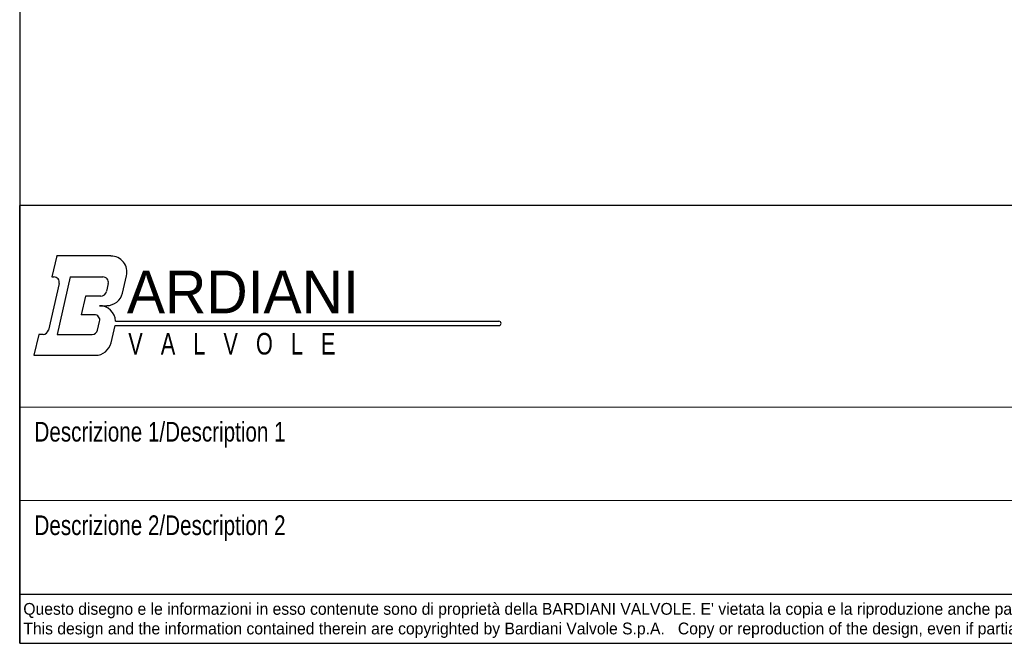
# Model space of a CAD drawing. Header units: millimetres. Extents: x 10 to 410, y 10 to 584.
# Tile 1 of 32: x 10 to 210, y 10 to 137. Entities that reach past the tile are written whole.
import ezdxf
from ezdxf.enums import TextEntityAlignment as Align

# ---------------------------------------------------------------- set-up
doc = ezdxf.new("R2010")
doc.units = ezdxf.units.MM
doc.header["$LTSCALE"] = 2
doc.layers.get('0').update_dxf_attribs({"lineweight": 25})
for name, color, linetype, lineweight in [('8', 7, 'Continuous', 13), ('Attributi', 7, 'Continuous', 35), ('Geometria schizzo (ISO)', 7, 'Continuous', 25), ('RAHM5', 7, 'Continuous', 25), ('Sottile Cartiglio', 7, 'Continuous', 13)]:
    doc.layers.add(name, color=color, linetype=linetype, lineweight=lineweight)
doc.styles.add('ACISOGDT_222', font='amgdt.shx')
doc.styles.add('Attributi', font='sanss___.ttf', dxfattribs={"width": 0.75})
doc.styles.get("Standard").update_dxf_attribs({"font": 'simplex.shx'})
doc.styles.add('Stile testo102', font='sanss___.ttf')
doc.styles.add('Stile testo175', font='sanss___.ttf')
doc.styles.add('Stile testo92', font='sanss___.ttf', dxfattribs={"width": 0.75})
doc.styles.add('Stile testo94', font='sanss___.ttf', dxfattribs={"width": 0.75})
doc.styles.add('Stile testo97', font='sansso__.ttf', dxfattribs={"width": 0.75})

# ---------------------------------------------------------------- blocks, each defined once
blk = doc.blocks.new('Bordi Bardiani')
at = {"layer": 'Geometria schizzo (ISO)'}
for p, q in [((5, 292), (5, 5)), ((5, 5), (205, 5))]:
    blk.add_line(p, q, dxfattribs=at)
blk = doc.blocks.new('Cartigli Bardiani particolare')
for p, q in [((-196.23, 39.36), (-196.72, 37.23)), ((-190.74, 39.36), (-196.23, 39.36)), ((-196.72, 37.23), (-196.52, 37.23)), ((-194.86, 37.23), (-196.21, 31.39)), ((-194.86, 37.23), (-191.54, 37.23)), ((-189.55, 35.58), (-189.14, 37.35)), ((-195.99, 36.56), (-197.09, 31.81)), ((-191, 36.56), (-191.19, 35.77)), ((-193.31, 35.28), (-193.74, 33.39)), ((-191.75, 35.28), (-193.31, 35.28)), ((-191.9, 34.31), (-191.15, 34.31)), ((-192.41, 33.39), (-193.74, 33.39)), ((-192.1, 31.81), (-191.88, 32.71)), ((-190.72, 30.54), (-190.31, 32.31)), ((-190.31, 32.29), (-151.33, 32.29)), ((-190.27, 32.74), (-151.33, 32.74)), ((-198.07, 31.39), (-198.56, 29.27)), ((-197.62, 31.39), (-198.07, 31.39)), ((-196.21, 31.39), (-192.63, 31.39)), ((-198.56, 29.27), (-192.31, 29.27)), ((-200, 0), (0, 0))]:
    blk.add_line(p, q)
at = {"color": 7, "linetype": 'Continuous', "lineweight": 25}
blk.add_line((-196.23, 39.35), (-196.23, 39.36), dxfattribs=at)
for centre, radius, start, end in [((-190.74, 37.72), 1.63, 347, 90), ((-196.52, 36.69), 0.545, 347, 90), ((-191.54, 36.69), 0.545, 347, 90), ((-191.77, 35.86), 0.586, 268.6002, 350.5928), ((-191.15, 35.95), 1.63, 270, 347), ((-191.9, 32.68), 1.63, 2.1683, 90), ((-192.41, 32.85), 0.545, 345.6257, 90), ((-151.33, 32.51), 0.224, 270, 90), ((-197.62, 31.94), 0.545, 270, 347), ((-192.63, 31.94), 0.545, 270, 347), ((-192.31, 30.9), 1.63, 269.9993, 347)]:
    blk.add_arc(centre, radius, start, end)
at = {"layer": 'RAHM5'}
for p, q in [((0, 44.5), (-200, 44.5)), ((-200, 0), (-200, 44.5)), ((-200, 5), (0, 5))]:
    blk.add_line(p, q, dxfattribs=at)
at = {"layer": 'Sottile Cartiglio'}
for p, q in [((-44, 24), (-200, 24)), ((-44, 14.5), (-200, 14.5))]:
    blk.add_line(p, q, dxfattribs=at)
at = {"layer": '8', "insert": (-189.11, 37.88), "char_height": 4.3423, "attachment_point": 1, "line_spacing_factor": 0.889901, "style": 'ACISOGDT_222'}
blk.add_mtext('\\famgdt|b0|i0|p0;\\fBankGothic Lt BT|b0|i0;\\H4.3423;ARDIANI', dxfattribs=at)
at = {"layer": '8', "insert": (-188.97, 31.54), "char_height": 2.1948, "attachment_point": 1, "line_spacing_factor": 0.449805}
blk.add_mtext('\\fTahoma|b0|i0;\\W0.75;\\H2.1948;{\\fBankGothic Lt BT|b0|i0;\\W0.75;\\H2.1948;V   A   L   V   O   L   E}', dxfattribs=at)
at = {"layer": 'Attributi', "style": 'Stile testo102'}
blk.add_attdef('DATA', text='', height=2, dxfattribs=at).set_placement((-36, 42), align=Align.MIDDLE_LEFT)
at = {"layer": 'Attributi', "style": 'Stile testo175'}
blk.add_attdef('SCALA_001', (-11.34, 40.75), '', height=2.5, dxfattribs=at)
at = {"layer": 'Attributi', "width": 0.75}
for tag, height, style, p in [('DISEGNATORE', 2.5, 'Stile testo97', (-42.42, 34.01)), ('CODICE', 3, 'Attributi', (-34.98, 28.72)), ('DESCRIZIONE', 3, 'Attributi', (-198.44, 19)), ('MATERIALE', 3, 'Attributi', (-42.51, 17.91)), ('SIGLA', 4.5, 'Stile testo92', (-16.93, 11.42)), ('DESCRIZIONE2', 3, 'Attributi', (-198.44, 9.5))]:
    blk.add_attdef(tag, text='', height=height, dxfattribs=dict(at, style=style)).set_placement(p, align=Align.TOP_LEFT)
at = {"layer": 'RAHM5', "style": 'Stile testo94', "width": 0.75}
for s, p in [('Descrizione 1/Description 1', (-198.5, 20.5)), ('Descrizione 2/Description 2', (-198.5, 11))]:
    blk.add_text(s, height=2, dxfattribs=at).set_placement(p)
at = {"layer": 'Sottile Cartiglio', "insert": (-199.63, 4.1), "char_height": 1.2, "width": 249.7428, "attachment_point": 1, "line_spacing_factor": 0.996}
blk.add_mtext("\\fSansSerif|b0|i0;\\W0.95;\\H1.2000;Questo disegno e le informazioni in esso contenute sono di proprietà della BARDIANI VALVOLE. E' vietata la copia e la riproduzione anche parziale senza un regolare permesso scritto della BARDIANI VALVOLE.\\P\\fSansSerif|b0|i0;\\W0.95;\\H1.2000;This design and the information contained therein are copyrighted by Bardiani Valvole S.p.A.   Copy or reproduction of the design, even if partial, is strictly forbidden without Bardiani Valvole's written consent.", dxfattribs=at)

msp = doc.modelspace()

# ---------------------------------------------------------------- block references
at = {"xscale": 2, "yscale": 2, "zscale": 2}
for name, p in [('Bordi Bardiani', (0, 0)), ('Cartigli Bardiani particolare', (410, 10))]:
    msp.add_blockref(name, p, dxfattribs=at)

doc.saveas('drawing.dxf')
